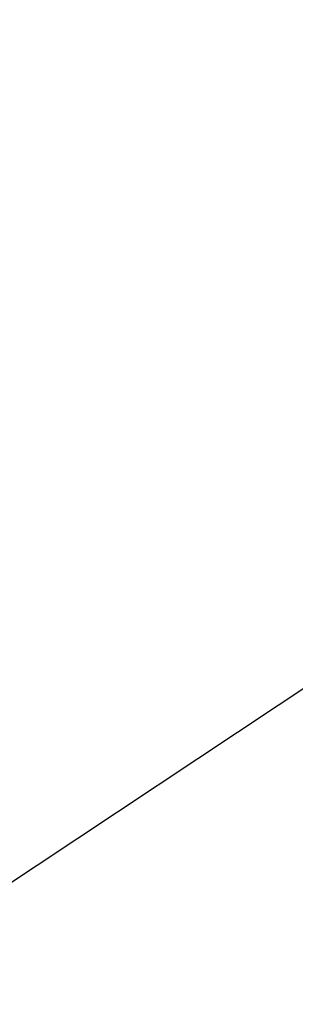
# Model space of a CAD drawing. Extents: x 0 to 370488, y 0 to 4202825.
# Tile 191 of 256: x 360284.0765 to 360284.109, y 4200428.8079 to 4200428.924. Entities that reach past the tile are written whole.
import ezdxf

# ---------------------------------------------------------------- set-up
doc = ezdxf.new("R2010")
doc.units = 0
doc.header["$LTSCALE"] = 0.5
doc.header["$MEASUREMENT"] = 0
doc.linetypes.add('CONTI', pattern=[0])
doc.linetypes.add('Д_ТРОТ_ТРУБА', pattern=[3, 1.5, -1.5])
doc.layers.add('(025) Дорога', color=7, linetype='Continuous')
doc.layers.add('GORIZDEFAULT', color=32, linetype='CONTI')

msp = doc.modelspace()

# ---------------------------------------------------------------- linework, layer by layer
at = {"layer": '(025) Дорога', "linetype": 'Д_ТРОТ_ТРУБА', "flags": 128}
msp.add_lwpolyline([(360044.19528, 4200796.01167), (360041.81644, 4200791.77254), (360042.35839, 4200788.30414), (360046.08669, 4200780.20998), (360059.01211, 4200755.88694), (360082.2659, 4200713.415), (360119.83746, 4200651.91076), (360154.24777, 4200588.27348), (360168.95162, 4200565.33703), (360182.61782, 4200547.76595), (360213.04347, 4200512.04391), (360268.28294, 4200446.26217), (360308.92647, 4200401.53425), (360387.36857, 4200322.59337), (360428.11626, 4200283.49732), (360457.1161, 4200256.41979), (360464.88566, 4200245.44366), (360476.50719, 4200228.26284), (360489.06021, 4200214.49302), (360499.06487, 4200202.98367)], dxfattribs=at)
at = {"layer": 'GORIZDEFAULT', "color": 32}
msp.add_polyline3d([(360282, 4200427.46, 539.5), (360283.44, 4200428.4, 539.5), (360284.96, 4200429.41, 539.5), (360286.53, 4200430.49, 539.5), (360288.12, 4200431.61, 539.5), (360289.68, 4200432.75, 539.5), (360291.18, 4200433.91, 539.5), (360292.62, 4200435.07, 539.5), (360293.99, 4200436.22, 539.5), (360295.26, 4200437.35, 539.5), (360296.45, 4200438.45, 539.5), (360297.53, 4200439.5, 539.5), (360298.5, 4200440.5, 539.5), (360299.35, 4200441.43, 539.5), (360300.12, 4200442.33, 539.5), (360300.83, 4200443.22, 539.5)], dxfattribs=at)

doc.saveas('drawing.dxf')
